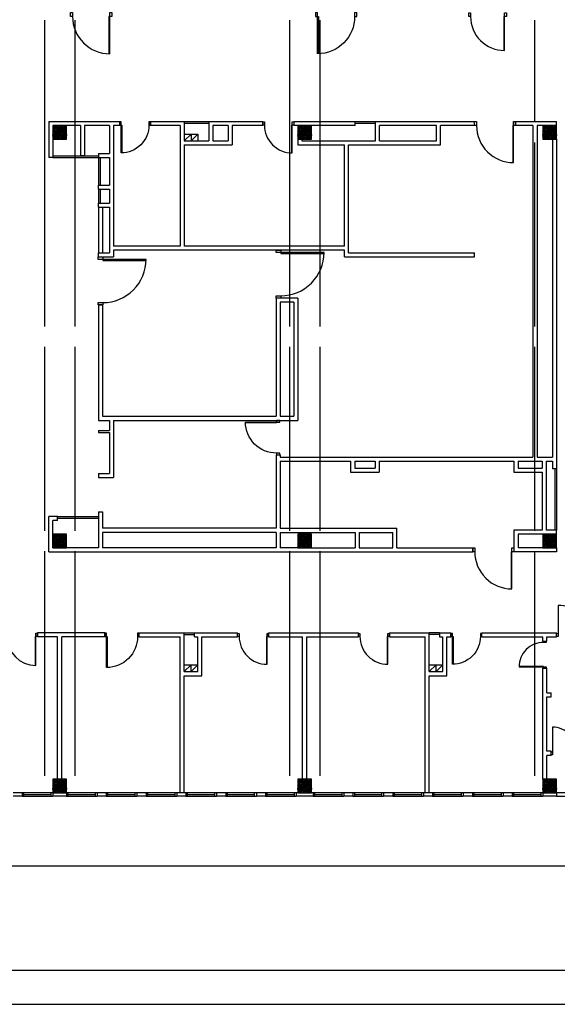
# Model space of a CAD drawing. Header units: millimetres. Extents: x 44889 to 52866, y -11417 to -4315.
# Tile 5 of 74: x 46847 to 47637, y -11417 to -9971. Entities that reach past the tile are written whole.
import ezdxf

# ---------------------------------------------------------------- set-up
doc = ezdxf.new("R2010")
doc.units = ezdxf.units.MM
for name, color, linetype in [('ARLES_ramka_wew', 10, 'Continuous'), ('ARLES_ramka_zew', 9, 'Continuous'), ('Podkład', 9, 'Continuous')]:
    doc.layers.add(name, color=color, linetype=linetype)
pattern_1 = [(45, (40292.793, -11388.0515), (0.841899, 3.08696304), [3.96875, -0.79375, 0, -0.79375])]

# ---------------------------------------------------------------- blocks, each defined once
blk = doc.blocks.new('drzwi1.2')
at = {"layer": 'Podkład'}
for p, q in [((14551.1, 6563), (14551.1, 6568.4)), ((14551.1, 6568.4), (14560.5, 6568.4)), ((14560.5, 6568.4), (14560.5, 6561.1)), ((14645.5, 6563), (14551.1, 6563)), ((14560.5, 6561.1), (14645.5, 6561.1)), ((14617.1, 6422.4), (14551.1, 6422.4)), ((14560.5, 6424.7), (14617, 6424.7)), ((14560.5, 6417.4), (14560.5, 6424.7)), ((14551.1, 6417.4), (14560.5, 6417.4))]:
    blk.add_line(p, q, dxfattribs=at)
for centre, radius, start, end in [((14560.5, 6563.7), 85, 270, 359.5423), ((14559, 6420.6), 58.1, 1.7987, 89.98)]:
    blk.add_arc(centre, radius, start, end, dxfattribs=at)
blk = doc.blocks.new('34TY')
at = {"layer": 'Podkład'}
blk.add_line((95.2, -109.5), (98.6, -113.1), dxfattribs=at)
at = {"layer": 'Podkład', "xscale": 0.9933774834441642, "yscale": 0.9933774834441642, "zscale": 0.9933774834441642, "rotation": 42.87014679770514}
blk.add_blockref('drzwi1.2', (-6158.1, -14619.4), dxfattribs=at)

msp = doc.modelspace()

# ---------------------------------------------------------------- hatches: boundary and pattern name
at = {"layer": 'Podkład'}
h = msp.add_hatch(dxfattribs=at)
h.set_pattern_fill('ANSI36', color=256, scale=0.5, style=0)
h.set_pattern_definition([(45, (46106.0807, -10146.1265), (0.841899, 3.086963), [3.96875, -0.79375, 0, -0.79375])])
h.paths.add_polyline_path([(46916.02, -10146.13), (46916.02, -10126.13), (46896.02, -10126.13), (46896.02, -10146.13)])
h = msp.add_hatch(dxfattribs=at)
h.set_pattern_fill('ANSI36', color=256, scale=0.5, style=0)
h.set_pattern_definition([(45, (46466.0807, -10146.1265), (0.841899, 3.086963), [3.96875, -0.79375, 0, -0.79375])])
h.paths.add_polyline_path([(47276.02, -10146.13), (47276.02, -10126.13), (47256.02, -10126.13), (47256.02, -10146.13)])
h = msp.add_hatch(dxfattribs=at)
h.set_pattern_fill('ANSI36', color=256, scale=0.5, style=0)
h.set_pattern_definition([(45, (46826.0807, -10146.1265), (0.841899, 3.086963), [3.96875, -0.79375, 0, -0.79375])])
h.paths.add_polyline_path([(47636.02, -10146.13), (47636.02, -10126.13), (47616.02, -10126.13), (47616.02, -10146.13)])
h = msp.add_hatch(dxfattribs=at)
h.set_pattern_fill('ANSI36', color=256, scale=0.5, style=0)
h.set_pattern_definition(pattern_1)
h.paths.add_polyline_path([(46916.02, -10746.13), (46916.02, -10726.13), (46896.02, -10726.13), (46896.02, -10746.13)])
h = msp.add_hatch(dxfattribs=at)
h.set_pattern_fill('ANSI36', color=256, scale=0.5, style=0)
h.set_pattern_definition(pattern_1)
h.paths.add_polyline_path([(47276.02, -10746.13), (47276.02, -10726.13), (47256.02, -10726.13), (47256.02, -10746.13)])
h = msp.add_hatch(dxfattribs=at)
h.set_pattern_fill('ANSI36', color=256, scale=0.5, style=0)
h.set_pattern_definition(pattern_1)
h.paths.add_polyline_path([(47636.02, -10746.13), (47636.02, -10726.13), (47616.02, -10726.13), (47616.02, -10746.13)])
h = msp.add_hatch(dxfattribs=at)
h.set_pattern_fill('ANSI36', color=256, scale=0.5, style=0)
h.set_pattern_definition([(45, (46106.0807, -11106.1265), (0.841899, 3.086963), [3.96875, -0.79375, 0, -0.79375])])
h.paths.add_polyline_path([(46916.02, -11106.13), (46916.02, -11086.13), (46896.02, -11086.13), (46896.02, -11106.13)])
h = msp.add_hatch(dxfattribs=at)
h.set_pattern_fill('ANSI36', color=256, scale=0.5, style=0)
h.set_pattern_definition([(45, (46466.0807, -11106.1265), (0.841899, 3.086963), [3.96875, -0.79375, 0, -0.79375])])
h.paths.add_polyline_path([(47276.02, -11106.13), (47276.02, -11086.13), (47256.02, -11086.13), (47256.02, -11106.13)])
h = msp.add_hatch(dxfattribs=at)
h.set_pattern_fill('ANSI36', color=256, scale=0.5, style=0)
h.set_pattern_definition([(45, (46826.0807, -11106.1265), (0.841899, 3.086963), [3.96875, -0.79375, 0, -0.79375])])
h.paths.add_polyline_path([(47636.02, -11106.13), (47636.02, -11086.13), (47616.02, -11086.13), (47616.02, -11106.13)])

# ---------------------------------------------------------------- linework, layer by layer
at = {"layer": 'ARLES_ramka_wew', "linetype": 'Continuous'}
msp.add_lwpolyline([(52815.71, -4365.45), (44938.58, -4365.45), (44938.58, -8496.66), (45088.58, -8496.66), (45088.58, -11366.66), (52815.71, -11366.66)], close=True, dxfattribs=at)
at = {"layer": 'ARLES_ramka_zew'}
msp.add_lwpolyline([(44888.58, -11416.66), (52865.71, -11416.66), (52865.71, -4315.45), (44888.58, -4315.45)], close=True, dxfattribs=at)
at = {"layer": 'Podkład', "ltscale": 0.5}
for p, q in [((46883.52, -9971.13), (46883.52, -10421.13)), ((46928.52, -9971.13), (46928.52, -10421.13)), ((47243.52, -9971.13), (47243.52, -10421.13)), ((47288.52, -9971.13), (47288.52, -10421.13)), ((47603.52, -9971.13), (47603.52, -10121.13)), ((46890.02, -10120.13), (46890.02, -10173.13)), ((46890.02, -10120.13), (46994.02, -10120.13)), ((46994.02, -10120.13), (46994.02, -10126.13)), ((47039.52, -10120.13), (47039.52, -10126.13)), ((47039.52, -10120.13), (47089.02, -10120.13)), ((47089.02, -10120.13), (47089.02, -10148.63)), ((47125.02, -10120.13), (47204.52, -10120.13)), ((47125.02, -10120.13), (47125.02, -10148.63)), ((47204.52, -10120.13), (47204.52, -10126.13)), ((47250.02, -10120.13), (47250.02, -10126.13)), ((47250.02, -10120.13), (47340.02, -10120.13)), ((47340.02, -10126.13), (47340.02, -10120.13)), ((47370.02, -10148.63), (47370.02, -10120.13)), ((47370.02, -10120.13), (47515.52, -10120.13)), ((47515.52, -10126.13), (47515.52, -10120.13)), ((47576.02, -10126.13), (47576.02, -10120.13)), ((47576.02, -10120.13), (47636.02, -10120.13)), ((47636.02, -10126.13), (47636.02, -10120.13)), ((46936.52, -10126.13), (46916.02, -10126.13)), ((46936.52, -10126.13), (46936.52, -10170.63)), ((46942.52, -10126.13), (46942.52, -10170.63)), ((46979.02, -10126.13), (46942.52, -10126.13)), ((46979.02, -10126.13), (46979.02, -10167.13)), ((46985.02, -10126.13), (46985.02, -10303.13)), ((46994.02, -10126.13), (46985.02, -10126.13)), ((47083.02, -10126.13), (47039.52, -10126.13)), ((47083.02, -10126.13), (47083.02, -10303.13)), ((47131.02, -10126.13), (47131.02, -10148.63)), ((47153.52, -10126.13), (47131.02, -10126.13)), ((47153.52, -10126.13), (47153.52, -10148.63)), ((47159.52, -10126.13), (47159.52, -10154.63)), ((47204.52, -10126.13), (47159.52, -10126.13)), ((47256.02, -10126.13), (47250.02, -10126.13)), ((47340.02, -10126.13), (47276.02, -10126.13)), ((47459.52, -10126.13), (47376.02, -10126.13)), ((47376.02, -10148.63), (47376.02, -10126.13)), ((47459.52, -10148.63), (47459.52, -10126.13)), ((47515.52, -10126.13), (47465.52, -10126.13)), ((47465.52, -10154.63), (47465.52, -10126.13)), ((47601.52, -10126.13), (47576.02, -10126.13)), ((47601.52, -10126.13), (47601.52, -10613.13)), ((47616.02, -10126.13), (47607.52, -10126.13)), ((47607.52, -10126.13), (47607.52, -10613.13)), ((46896.02, -10146.13), (46896.02, -10173.13)), ((47089.02, -10148.63), (47125.02, -10148.63)), ((47131.02, -10148.63), (47153.52, -10148.63)), ((47256.02, -10146.13), (47256.02, -10154.63)), ((47262.02, -10146.13), (47262.02, -10148.63)), ((47262.02, -10148.63), (47370.02, -10148.63)), ((47376.02, -10148.63), (47459.52, -10148.63)), ((47603.52, -10151.13), (47603.52, -10421.13)), ((47630.02, -10146.13), (47630.02, -10613.13)), ((47636.02, -10146.13), (47636.02, -10630.24)), ((47089.02, -10154.63), (47159.52, -10154.63)), ((47089.02, -10154.63), (47089.02, -10303.13)), ((47256.02, -10154.63), (47324.52, -10154.63)), ((47324.52, -10303.13), (47324.52, -10154.63)), ((47330.52, -10313.13), (47330.52, -10154.63)), ((47330.52, -10154.63), (47465.52, -10154.63)), ((46896.02, -10173.13), (46890.02, -10173.13)), ((46942.52, -10170.63), (46936.52, -10170.63)), ((46963.02, -10167.13), (46963.02, -10173.13)), ((46963.02, -10167.13), (46979.02, -10167.13)), ((46963.02, -10173.13), (46979.02, -10173.13)), ((46979.02, -10173.13), (46979.02, -10213.63)), ((46963.02, -10213.63), (46979.02, -10213.63)), ((46963.02, -10219.63), (46963.02, -10213.63)), ((46963.02, -10219.63), (46979.02, -10219.63)), ((46979.02, -10219.63), (46979.02, -10240.13)), ((46963.02, -10240.13), (46979.02, -10240.13)), ((46963.02, -10246.13), (46963.02, -10240.13)), ((46963.02, -10246.13), (46979.02, -10246.13)), ((46963.02, -10246.13), (46963.02, -10313.13)), ((46968.99, -10246.51), (46968.99, -10313.51)), ((46979.02, -10246.13), (46979.02, -10313.13)), ((47083.02, -10303.13), (46985.02, -10303.13)), ((47324.52, -10309.13), (46985.02, -10309.13)), ((46985.02, -10309.13), (46985.02, -10319.13)), ((47324.52, -10303.13), (47089.02, -10303.13)), ((47324.52, -10319.13), (47324.52, -10309.13)), ((46963.02, -10313.13), (46979.02, -10313.13)), ((46963.02, -10319.13), (46963.02, -10313.13)), ((46963.02, -10319.13), (46985.02, -10319.13)), ((47324.52, -10319.13), (47515.52, -10319.13)), ((47330.52, -10313.13), (47515.52, -10313.13)), ((47515.52, -10319.13), (47515.52, -10313.13)), ((47224.02, -10379.63), (47224.02, -10553.13)), ((47256.02, -10379.63), (47224.02, -10379.63)), ((47256.02, -10379.63), (47256.02, -10559.13)), ((46963.02, -10389.63), (46969.02, -10389.63)), ((46963.02, -10389.63), (46963.02, -10559.13)), ((46969.02, -10389.63), (46969.02, -10553.13)), ((47230.02, -10385.63), (47230.02, -10553.13)), ((47250.02, -10385.63), (47230.02, -10385.63)), ((47250.02, -10385.63), (47250.02, -10553.13)), ((46883.52, -10451.13), (46883.52, -10721.13)), ((46928.52, -10451.13), (46928.52, -10721.13)), ((47243.52, -10451.13), (47243.52, -10721.13)), ((47288.52, -10451.13), (47288.52, -10721.13)), ((47603.52, -10451.13), (47603.52, -10721.13)), ((46969.02, -10553.13), (47224.02, -10553.13)), ((47230.02, -10553.13), (47250.02, -10553.13)), ((46963.02, -10559.13), (46979.02, -10559.13)), ((46979.02, -10559.13), (46979.02, -10574.13)), ((46985.02, -10559.13), (46985.02, -10643.13)), ((46985.02, -10559.13), (47256.02, -10559.13)), ((46963.02, -10574.13), (46979.02, -10574.13)), ((46963.02, -10574.13), (46963.02, -10577.13)), ((46963.02, -10577.13), (46979.02, -10577.13)), ((46979.02, -10577.13), (46979.02, -10637.13)), ((47224.02, -10609.63), (47224.02, -10717.63)), ((47224.02, -10609.63), (47230.02, -10609.63)), ((47230.02, -10609.63), (47230.02, -10613.13)), ((47230.02, -10613.13), (47601.52, -10613.13)), ((47607.52, -10613.13), (47630.02, -10613.13)), ((47230.02, -10619.13), (47333.52, -10619.13)), ((47230.02, -10619.13), (47230.02, -10717.63)), ((47333.52, -10619.13), (47333.52, -10635.13)), ((47339.52, -10619.13), (47339.52, -10629.13)), ((47339.52, -10619.13), (47369.52, -10619.13)), ((47369.52, -10619.13), (47369.52, -10629.13)), ((47375.52, -10619.13), (47375.52, -10635.13)), ((47375.52, -10619.13), (47573.52, -10619.13)), ((47573.52, -10619.13), (47573.52, -10635.13)), ((47579.52, -10619.13), (47579.52, -10629.13)), ((47579.52, -10619.13), (47615.02, -10619.13)), ((47615.02, -10619.13), (47615.02, -10629.13)), ((47621.02, -10619.13), (47621.02, -10720.13)), ((47621.02, -10619.13), (47630.02, -10619.13)), ((47630.02, -10619.13), (47630.02, -10630.24)), ((46963.02, -10637.13), (46979.02, -10637.13)), ((46963.02, -10637.13), (46963.02, -10643.13)), ((47333.52, -10635.13), (47375.52, -10635.13)), ((47339.52, -10629.13), (47369.52, -10629.13)), ((47573.52, -10635.13), (47615.02, -10635.13)), ((47579.52, -10629.13), (47615.02, -10629.13)), ((47615.02, -10635.13), (47615.02, -10720.13)), ((47636.02, -10630.24), (47630.02, -10630.24)), ((46963.02, -10643.13), (46985.02, -10643.13)), ((46903.02, -10700.13), (46890.02, -10700.13)), ((46890.02, -10752.13), (46890.02, -10700.13)), ((46903.02, -10706.13), (46903.02, -10700.13)), ((46963.02, -10693.63), (46963.02, -10700.13)), ((46963.02, -10693.63), (46969.02, -10693.63)), ((46963.02, -10700.13), (46963.02, -10746.13)), ((46969.02, -10693.63), (46969.02, -10717.63)), ((46903.02, -10706.13), (46896.02, -10706.13)), ((46896.02, -10746.13), (46896.02, -10706.13)), ((47224.02, -10717.63), (46969.02, -10717.63)), ((47224.02, -10723.63), (46969.02, -10723.63)), ((46969.02, -10723.63), (46969.02, -10746.13)), ((47224.02, -10723.63), (47224.02, -10746.13)), ((47230.02, -10717.63), (47401.52, -10717.63)), ((47230.02, -10723.63), (47340.13, -10723.63)), ((47230.02, -10723.63), (47230.02, -10746.13)), ((47340.13, -10723.63), (47340.13, -10746.13)), ((47346.13, -10723.63), (47346.13, -10746.13)), ((47346.13, -10723.63), (47395.52, -10723.63)), ((47395.52, -10746.13), (47395.52, -10723.63)), ((47401.52, -10746.13), (47401.52, -10717.63)), ((47615.02, -10720.13), (47573.52, -10720.13)), ((47573.52, -10720.13), (47573.52, -10752.13)), ((47616.02, -10726.13), (47579.52, -10726.13)), ((47579.52, -10726.13), (47579.52, -10746.13)), ((47636.02, -10720.13), (47621.02, -10720.13)), ((47636.02, -10726.13), (47636.02, -10720.13)), ((46883.52, -10751.13), (46883.52, -11081.13)), ((46890.02, -10752.13), (47513.02, -10752.13)), ((46963.02, -10746.13), (46896.02, -10746.13)), ((46928.52, -10751.13), (46928.52, -11081.13)), ((47224.02, -10746.13), (46969.02, -10746.13)), ((47256.02, -10746.13), (47230.02, -10746.13)), ((47243.52, -10751.13), (47243.52, -11081.13)), ((47276.02, -10746.13), (47340.13, -10746.13)), ((47288.52, -10751.13), (47288.52, -11081.13)), ((47346.13, -10746.13), (47395.52, -10746.13)), ((47401.52, -10746.13), (47513.02, -10746.13)), ((47513.02, -10746.13), (47513.02, -10752.13)), ((47636.02, -10752.13), (47573.52, -10752.13)), ((47616.02, -10746.13), (47579.52, -10746.13)), ((47603.52, -10751.13), (47603.52, -11081.13)), ((47636.02, -10746.13), (47636.02, -10752.13)), ((46972.52, -10871.13), (46873.52, -10871.13)), ((46873.52, -10877.13), (46873.52, -10871.13)), ((46972.52, -10877.13), (46972.52, -10871.13)), ((47023.02, -10877.13), (47023.02, -10871.13)), ((47023.02, -10871.13), (47089.02, -10871.13)), ((47089.02, -10928.13), (47089.02, -10871.13)), ((47104.02, -10877.13), (47104.02, -10871.13)), ((47104.02, -10871.13), (47167.52, -10871.13)), ((47167.52, -10877.13), (47167.52, -10871.13)), ((47213.02, -10877.13), (47213.02, -10871.13)), ((47213.02, -10871.13), (47345.02, -10871.13)), ((47345.02, -10877.13), (47345.02, -10871.13)), ((47390.52, -10877.13), (47390.52, -10871.13)), ((47390.52, -10871.13), (47449.02, -10871.13)), ((47449.02, -10928.13), (47449.02, -10871.13)), ((47463.99, -10871.13), (47463.99, -10877.13)), ((47463.99, -10871.13), (47481.02, -10871.13)), ((47481.02, -10877.13), (47481.02, -10871.13)), ((47526.52, -10877.13), (47526.52, -10871.13)), ((47526.52, -10871.13), (47636.02, -10871.13)), ((47636.02, -10877.13), (47636.02, -10871.13)), ((46903.02, -10877.13), (46873.52, -10877.13)), ((46903.02, -11086.13), (46903.02, -10877.13)), ((46972.52, -10877.13), (46909.02, -10877.13)), ((46909.02, -11086.13), (46909.02, -10877.13)), ((47023.02, -10877.13), (47083.02, -10877.13)), ((47083.02, -11106.13), (47083.02, -10877.13)), ((47104.02, -10877.13), (47109.02, -10877.13)), ((47109.02, -10928.13), (47109.02, -10877.13)), ((47115.02, -10934.13), (47115.02, -10877.13)), ((47115.02, -10877.13), (47167.52, -10877.13)), ((47213.02, -10877.13), (47263.02, -10877.13)), ((47263.02, -11086.13), (47263.02, -10877.13)), ((47269.02, -11086.13), (47269.02, -10877.13)), ((47269.02, -10877.13), (47345.02, -10877.13)), ((47390.52, -10877.13), (47443.02, -10877.13)), ((47443.02, -11106.13), (47443.02, -10877.13)), ((47463.99, -10877.13), (47469.02, -10877.13)), ((47469.02, -10928.13), (47469.02, -10877.13)), ((47475.02, -10934.13), (47475.02, -10877.13)), ((47475.02, -10877.13), (47481.02, -10877.13)), ((47526.52, -10877.13), (47616.02, -10877.13)), ((47616.02, -10883.13), (47616.02, -10877.13)), ((47616.02, -10883.13), (47622.02, -10883.13)), ((47622.02, -10877.13), (47636.02, -10877.13)), ((47622.02, -10883.13), (47622.02, -10877.13)), ((47089.02, -10928.13), (47109.02, -10928.13)), ((47449.02, -10928.13), (47469.02, -10928.13)), ((47616.02, -11086.13), (47616.02, -10923.13)), ((47616.02, -10923.13), (47622.02, -10923.13)), ((47622.02, -10959.13), (47622.02, -10923.13)), ((47089.02, -11106.13), (47089.02, -10934.13)), ((47089.02, -10934.13), (47115.02, -10934.13)), ((47449.02, -11106.13), (47449.02, -10934.13)), ((47449.02, -10934.13), (47475.02, -10934.13)), ((47622.02, -10959.13), (47628.02, -10959.13)), ((47628.02, -10965.13), (47628.02, -10959.13)), ((47622.02, -11045.13), (47622.02, -10965.13)), ((47622.02, -10965.13), (47628.02, -10965.13)), ((47628.02, -11045.13), (47622.02, -11045.13)), ((47628.02, -11051.13), (47628.02, -11045.13)), ((47622.02, -11086.13), (47622.02, -11051.13)), ((47628.02, -11051.13), (47622.02, -11051.13)), ((46851.02, -11106.13), (46837.52, -11106.13)), ((46851.02, -11111.13), (46837.52, -11111.13)), ((46851.02, -11106.13), (46851.02, -11111.13)), ((46896.02, -11106.13), (46896.02, -11111.13)), ((46916.02, -11111.13), (46896.02, -11111.13)), ((46916.02, -11106.13), (46916.02, -11111.13)), ((46961.02, -11106.13), (46961.02, -11111.13)), ((46974.52, -11106.13), (46961.02, -11106.13)), ((46974.52, -11111.13), (46961.02, -11111.13)), ((46974.52, -11106.13), (46974.52, -11111.13)), ((47019.52, -11106.13), (47019.52, -11111.13)), ((47033.02, -11106.13), (47019.52, -11106.13)), ((47033.02, -11111.13), (47019.52, -11111.13)), ((47033.02, -11106.13), (47033.02, -11111.13)), ((47078.02, -11106.13), (47078.02, -11111.13)), ((47091.52, -11106.13), (47078.02, -11106.13)), ((47091.52, -11111.13), (47078.02, -11111.13)), ((47091.52, -11106.13), (47091.52, -11111.13)), ((47150.02, -11106.13), (47136.52, -11106.13)), ((47136.52, -11106.13), (47136.52, -11111.13)), ((47150.02, -11111.13), (47136.52, -11111.13)), ((47150.02, -11106.13), (47150.02, -11111.13)), ((47195.02, -11106.13), (47195.02, -11111.13)), ((47208.52, -11106.13), (47195.02, -11106.13)), ((47208.52, -11111.13), (47195.02, -11111.13)), ((47208.52, -11106.13), (47208.52, -11111.13)), ((47256.02, -11106.13), (47253.52, -11106.13)), ((47253.52, -11106.13), (47253.52, -11111.13)), ((47278.52, -11111.13), (47253.52, -11111.13)), ((47278.52, -11106.13), (47276.02, -11106.13)), ((47278.52, -11106.13), (47278.52, -11111.13)), ((47323.52, -11106.13), (47323.52, -11111.13)), ((47337.02, -11106.13), (47323.52, -11106.13)), ((47337.02, -11111.13), (47323.52, -11111.13)), ((47337.02, -11106.13), (47337.02, -11111.13)), ((47382.02, -11106.13), (47382.02, -11111.13)), ((47395.52, -11106.13), (47382.02, -11106.13)), ((47395.52, -11111.13), (47382.02, -11111.13)), ((47395.52, -11106.13), (47395.52, -11111.13)), ((47440.52, -11106.13), (47440.52, -11111.13)), ((47454.02, -11106.13), (47440.52, -11106.13)), ((47454.02, -11111.13), (47440.52, -11111.13)), ((47454.02, -11106.13), (47454.02, -11111.13)), ((47499.02, -11106.13), (47499.02, -11111.13)), ((47512.52, -11106.13), (47499.02, -11106.13)), ((47512.52, -11111.13), (47499.02, -11111.13)), ((47512.52, -11106.13), (47512.52, -11111.13)), ((47571.02, -11106.13), (47557.52, -11106.13)), ((47557.52, -11106.13), (47557.52, -11111.13)), ((47571.02, -11111.13), (47557.52, -11111.13)), ((47571.02, -11106.13), (47571.02, -11111.13)), ((47616.02, -11106.13), (47616.02, -11111.13)), ((47636.02, -11111.13), (47616.02, -11111.13)), ((47636.02, -11106.13), (47636.02, -11111.13)), ((48166.16, -11213.63), (45278.52, -11213.63))]:
    msp.add_line(p, q, dxfattribs=at)
at = {"layer": 'Podkład'}
for p, q in [((47089.02, -10120.13), (47125.02, -10120.13)), ((47340.02, -10120.13), (47370.02, -10120.13)), ((47089.02, -10122.63), (47125.02, -10122.63)), ((47340.02, -10122.63), (47370.02, -10122.63)), ((47089.02, -10138.63), (47109.02, -10138.63)), ((47089.02, -10148.63), (47099.02, -10138.63)), ((47099.02, -10138.63), (47099.02, -10148.63)), ((47099.02, -10148.63), (47109.02, -10138.63)), ((47109.02, -10138.63), (47109.02, -10148.63)), ((46896.02, -10170.63), (46963.02, -10170.63)), ((46896.02, -10173.13), (46963.02, -10173.13)), ((46963.02, -10173.13), (46963.02, -10213.63)), ((46965.52, -10173.13), (46965.52, -10213.63)), ((46963.02, -10219.63), (46963.02, -10240.13)), ((46965.52, -10219.63), (46965.52, -10240.13)), ((47633.52, -10630.24), (47633.52, -10720.13)), ((47636.02, -10630.24), (47636.02, -10720.13)), ((46903.02, -10700.13), (46963.02, -10700.13)), ((46903.02, -10702.63), (46963.02, -10702.63)), ((47089.02, -10871.13), (47104.02, -10871.13)), ((47089.02, -10873.63), (47104.02, -10873.63)), ((47463.99, -10871.13), (47449.02, -10871.13)), ((47463.99, -10873.63), (47449.02, -10873.63)), ((47089.02, -10918.13), (47109.02, -10918.13)), ((47089.02, -10928.13), (47099.02, -10918.13)), ((47099.02, -10928.13), (47099.02, -10918.13)), ((47099.02, -10928.13), (47109.02, -10918.13)), ((47449.02, -10918.13), (47469.02, -10918.13)), ((47449.02, -10928.13), (47459.02, -10918.13)), ((47459.02, -10928.13), (47459.02, -10918.13)), ((47459.02, -10928.13), (47469.02, -10918.13)), ((46896.02, -11106.13), (46851.02, -11106.13)), ((46851.02, -11111.13), (46896.02, -11111.13)), ((46853.52, -11111.13), (46853.52, -11106.13)), ((46853.52, -11108.63), (46893.52, -11108.63)), ((46893.52, -11111.13), (46893.52, -11106.13)), ((46961.02, -11106.13), (46916.02, -11106.13)), ((46916.02, -11111.13), (46961.02, -11111.13)), ((46918.52, -11111.13), (46918.52, -11106.13)), ((46918.52, -11108.63), (46958.52, -11108.63)), ((46958.52, -11111.13), (46958.52, -11106.13)), ((47019.52, -11106.13), (46974.52, -11106.13)), ((46974.52, -11111.13), (47019.52, -11111.13)), ((46977.02, -11111.13), (46977.02, -11106.13)), ((46977.02, -11108.63), (47017.02, -11108.63)), ((47017.02, -11111.13), (47017.02, -11106.13)), ((47078.02, -11106.13), (47033.02, -11106.13)), ((47033.02, -11111.13), (47078.02, -11111.13)), ((47035.52, -11111.13), (47035.52, -11106.13)), ((47035.52, -11108.63), (47075.52, -11108.63)), ((47075.52, -11111.13), (47075.52, -11106.13)), ((47136.52, -11106.13), (47091.52, -11106.13)), ((47091.52, -11111.13), (47136.52, -11111.13)), ((47094.02, -11111.13), (47094.02, -11106.13)), ((47094.02, -11108.63), (47134.02, -11108.63)), ((47134.02, -11111.13), (47134.02, -11106.13)), ((47195.02, -11106.13), (47150.02, -11106.13)), ((47150.02, -11111.13), (47195.02, -11111.13)), ((47152.52, -11111.13), (47152.52, -11106.13)), ((47152.52, -11108.63), (47192.52, -11108.63)), ((47192.52, -11111.13), (47192.52, -11106.13)), ((47253.52, -11106.13), (47208.52, -11106.13)), ((47208.52, -11111.13), (47253.52, -11111.13)), ((47211.02, -11111.13), (47211.02, -11106.13)), ((47211.02, -11108.63), (47251.02, -11108.63)), ((47251.02, -11111.13), (47251.02, -11106.13)), ((47323.52, -11106.13), (47278.52, -11106.13)), ((47278.52, -11111.13), (47323.52, -11111.13)), ((47281.02, -11111.13), (47281.02, -11106.13)), ((47281.02, -11108.63), (47321.02, -11108.63)), ((47321.02, -11111.13), (47321.02, -11106.13)), ((47382.02, -11106.13), (47337.02, -11106.13)), ((47337.02, -11111.13), (47382.02, -11111.13)), ((47339.52, -11111.13), (47339.52, -11106.13)), ((47339.52, -11108.63), (47379.52, -11108.63)), ((47379.52, -11111.13), (47379.52, -11106.13)), ((47440.52, -11106.13), (47395.52, -11106.13)), ((47395.52, -11111.13), (47440.52, -11111.13)), ((47398.02, -11111.13), (47398.02, -11106.13)), ((47398.02, -11108.63), (47438.02, -11108.63)), ((47438.02, -11111.13), (47438.02, -11106.13)), ((47499.02, -11106.13), (47454.02, -11106.13)), ((47454.02, -11111.13), (47499.02, -11111.13)), ((47456.52, -11111.13), (47456.52, -11106.13)), ((47456.52, -11108.63), (47496.52, -11108.63)), ((47496.52, -11111.13), (47496.52, -11106.13)), ((47557.52, -11106.13), (47512.52, -11106.13)), ((47512.52, -11111.13), (47557.52, -11111.13)), ((47515.02, -11111.13), (47515.02, -11106.13)), ((47515.02, -11108.63), (47555.02, -11108.63)), ((47555.02, -11111.13), (47555.02, -11106.13)), ((47616.02, -11106.13), (47571.02, -11106.13)), ((47571.02, -11111.13), (47616.02, -11111.13)), ((47573.52, -11111.13), (47573.52, -11106.13)), ((47573.52, -11108.63), (47613.52, -11108.63)), ((47613.52, -11111.13), (47613.52, -11106.13)), ((47681.02, -11106.13), (47636.02, -11106.13)), ((47636.02, -11111.13), (47681.02, -11111.13))]:
    msp.add_line(p, q, dxfattribs=at)
for points in [[(46925.04, -9966.15), (46922.02, -9966.15), (46922.02, -9960.1), (46925.04, -9960.1), (46925.04, -9966.15, 0.4142136), (46979.49, -10020.6), (46979.49, -9960.1), (46982.52, -9960.1), (46982.52, -9966.15), (46978.28, -9966.15), (46978.28, -10020.6)], [(47339.49, -9966.15), (47342.52, -9966.15), (47342.52, -9960.1), (47339.49, -9960.1), (47339.49, -9966.15, -0.4142136), (47285.04, -10020.6), (47285.04, -9960.1), (47282.02, -9960.1), (47282.02, -9966.15), (47286.25, -9966.15), (47286.25, -10020.6)], [(47509.79, -9965.9), (47507.02, -9965.9), (47507.02, -9960.35), (47509.79, -9960.35), (47509.79, -9965.9, 0.4142136), (47559.74, -10015.85), (47559.74, -9960.35), (47562.52, -9960.35), (47562.52, -9965.9), (47558.63, -9965.9), (47558.63, -10015.85)], [(47037.24, -10125.4), (47039.52, -10125.4), (47039.52, -10120.85), (47037.24, -10120.85), (47037.24, -10125.4, -0.4142136), (46996.29, -10166.35), (46996.29, -10120.85), (46994.02, -10120.85), (46994.02, -10125.4), (46997.2, -10125.4), (46997.2, -10166.35)], [(47206.79, -10125.4), (47204.52, -10125.4), (47204.52, -10120.85), (47206.79, -10120.85), (47206.79, -10125.4, 0.4142136), (47247.74, -10166.35), (47247.74, -10120.85), (47250.02, -10120.85), (47250.02, -10125.4), (47246.83, -10125.4), (47246.83, -10166.35)], [(47518.54, -10126.15), (47515.52, -10126.15), (47515.52, -10120.1), (47518.54, -10120.1), (47518.54, -10126.15, 0.4142136), (47572.99, -10180.6), (47572.99, -10120.1), (47576.02, -10120.1), (47576.02, -10126.15), (47571.78, -10126.15), (47571.78, -10180.6)], [(47231.07, -10376.1), (47231.07, -10379.63), (47224.02, -10379.63), (47224.02, -10376.1), (47231.07, -10376.1, 0.4142136), (47294.52, -10312.65), (47224.02, -10312.65), (47224.02, -10309.13), (47231.07, -10309.13), (47231.07, -10314.06), (47294.52, -10314.06)], [(46969.54, -10386.1), (46969.54, -10389.63), (46962.49, -10389.63), (46962.49, -10386.1), (46969.54, -10386.1, 0.4142136), (47032.99, -10322.65), (46962.49, -10322.65), (46962.49, -10319.13), (46969.54, -10319.13), (46969.54, -10324.06), (47032.99, -10324.06)], [(47224.49, -10607.1), (47224.49, -10609.63), (47229.54, -10609.63), (47229.54, -10607.1), (47224.49, -10607.1, -0.4142136), (47179.04, -10561.65), (47229.54, -10561.65), (47229.54, -10559.13), (47224.49, -10559.13), (47224.49, -10562.66), (47179.04, -10562.66)], [(47516.04, -10752.15), (47513.02, -10752.15), (47513.02, -10746.1), (47516.04, -10746.1), (47516.04, -10752.15, 0.4142136), (47570.49, -10806.6), (47570.49, -10746.1), (47573.52, -10746.1), (47573.52, -10752.15), (47569.28, -10752.15), (47569.28, -10806.6)], [(47679.24, -10871.85), (47681.52, -10871.85), (47681.52, -10876.4), (47679.24, -10876.4), (47679.24, -10871.85, 0.4142136), (47638.29, -10830.9), (47638.29, -10876.4), (47636.02, -10876.4), (47636.02, -10871.85), (47639.2, -10871.85), (47639.2, -10830.9)], [(47020.49, -10876.65), (47023.02, -10876.65), (47023.02, -10871.6), (47020.49, -10871.6), (47020.49, -10876.65, -0.4142136), (46975.04, -10922.1), (46975.04, -10871.6), (46972.52, -10871.6), (46972.52, -10876.65), (46976.05, -10876.65), (46976.05, -10922.1)], [(47169.79, -10876.4), (47167.52, -10876.4), (47167.52, -10871.85), (47169.79, -10871.85), (47169.79, -10876.4, 0.4142136), (47210.74, -10917.35), (47210.74, -10871.85), (47213.02, -10871.85), (47213.02, -10876.4), (47209.83, -10876.4), (47209.83, -10917.35)], [(47347.29, -10876.4), (47345.02, -10876.4), (47345.02, -10871.85), (47347.29, -10871.85), (47347.29, -10876.4, 0.4142136), (47388.24, -10917.35), (47388.24, -10871.85), (47390.52, -10871.85), (47390.52, -10876.4), (47387.33, -10876.4), (47387.33, -10917.35)], [(47524.24, -10876.4), (47526.52, -10876.4), (47526.52, -10871.85), (47524.24, -10871.85), (47524.24, -10876.4, -0.4142136), (47483.29, -10917.35), (47483.29, -10871.85), (47481.02, -10871.85), (47481.02, -10876.4), (47484.2, -10876.4), (47484.2, -10917.35)], [(47617.02, -10885.13), (47617.02, -10883.13), (47621.02, -10883.13), (47621.02, -10885.13), (47617.02, -10885.13, 0.4142136), (47581.02, -10921.13), (47621.02, -10921.13), (47621.02, -10923.13), (47617.02, -10923.13), (47617.02, -10920.33), (47581.02, -10920.33)], [(47666.49, -11046.1), (47668.52, -11046.1), (47668.52, -11050.15), (47666.49, -11050.15), (47666.49, -11046.1, 0.4142136), (47630.04, -11009.65), (47630.04, -11050.15), (47628.02, -11050.15), (47628.02, -11046.1), (47630.85, -11046.1), (47630.85, -11009.65)]]:
    msp.add_lwpolyline(points, format="xyb", dxfattribs=at)
for points in [[(46896.02, -10146.13), (46916.02, -10146.13), (46916.02, -10126.13), (46896.02, -10126.13)], [(47256.02, -10146.13), (47276.02, -10146.13), (47276.02, -10126.13), (47256.02, -10126.13)], [(47616.02, -10146.13), (47636.02, -10146.13), (47636.02, -10126.13), (47616.02, -10126.13)], [(46896.02, -10746.13), (46916.02, -10746.13), (46916.02, -10726.13), (46896.02, -10726.13)], [(47256.02, -10746.13), (47276.02, -10746.13), (47276.02, -10726.13), (47256.02, -10726.13)], [(47616.02, -10746.13), (47636.02, -10746.13), (47636.02, -10726.13), (47616.02, -10726.13)], [(46896.02, -11106.13), (46916.02, -11106.13), (46916.02, -11086.13), (46896.02, -11086.13)], [(47256.02, -11106.13), (47276.02, -11106.13), (47276.02, -11086.13), (47256.02, -11086.13)], [(47616.02, -11106.13), (47636.02, -11106.13), (47636.02, -11086.13), (47616.02, -11086.13)]]:
    msp.add_lwpolyline(points, close=True, dxfattribs=at)

# ---------------------------------------------------------------- block references
at = {"layer": 'Podkład', "xscale": 0.5033333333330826, "yscale": 0.5033333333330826, "zscale": 0.5033333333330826, "rotation": 227.1298532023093}
msp.add_blockref('34TY', (46873.52, -10874.13), dxfattribs=at)

doc.saveas('drawing.dxf')
